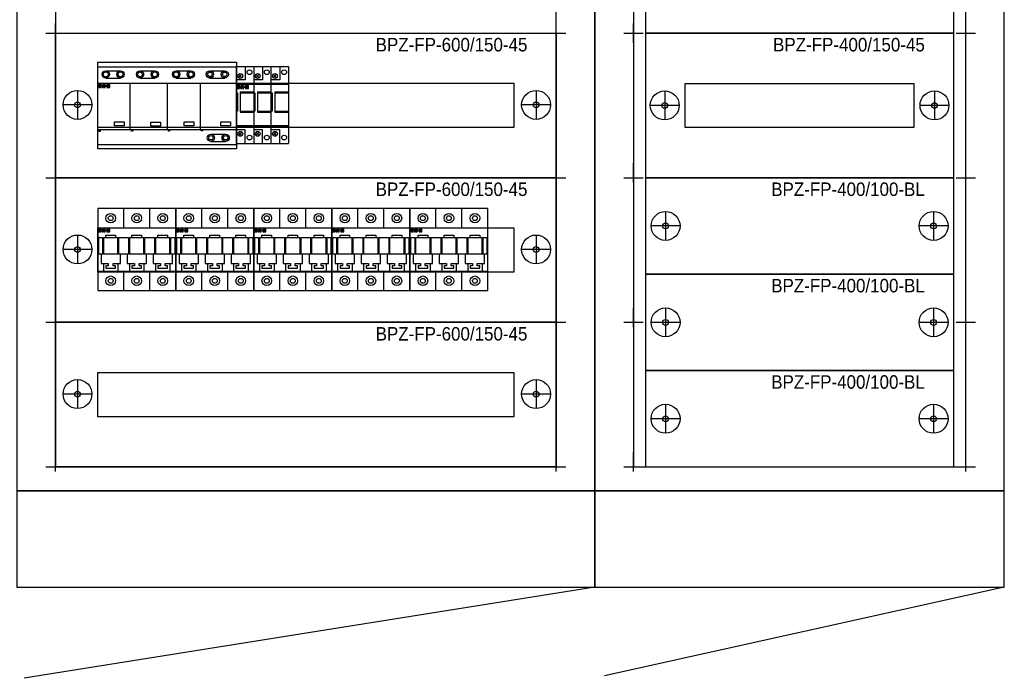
# Model space of a CAD drawing. Header units: millimetres. Extents: x 70863 to 97203, y -18528 to 3008.
# Tile 42 of 122: x 91753 to 92775, y -17526 to -16843. Entities that reach past the tile are written whole.
import ezdxf
from ezdxf.enums import TextEntityAlignment as Align

# ---------------------------------------------------------------- set-up
doc = ezdxf.new("R2010")
doc.units = ezdxf.units.MM
for name, color, linetype, lineweight in [('2DE_OBJ_EATON-Apparatus', 7, 'Continuous', 25), ('2DE_OBJ_EATON-Cabinet', 7, 'Continuous', 25), ('2DE_OBJ_EATON-Covers', 7, 'Continuous', 25), ('2DE_OBJ_EATON-Plinth', 7, 'Continuous', 25), ('2DE_TXTMARK', 41, 'Continuous', 18), ('2DE_TXTNUM', 11, 'Continuous', 18)]:
    doc.layers.add(name, color=color, linetype=linetype, lineweight=lineweight)
doc.layers.add('CP_DETAL_GRID', color=7, linetype='Continuous')
doc.layers.add('EATON_LOGO', color=5, linetype='Continuous')
doc.styles.add('CP_ATTR', font='arial.ttf')
doc.styles.add('CP_ELATT', font='arial.ttf')

# ---------------------------------------------------------------- blocks, each defined once
blk = doc.blocks.new('2de_etn_prod_cac0452_tjfsfo')
blk.add_lwpolyline([(0, 0), (0, -100), (425, -100), (425, 0)], close=True)
at = {"linetype": 'ByBlock', "style": 'CP_ATTR', "flags": 9}
for tag in ['MARK1', 'MARK3', 'FUNCTION', 'GROUP', 'NUMBER', 'WEIGHT', 'LINK', 'OTHER1', 'IP', 'OTHER2', 'POWER_LOSSES_CAB', 'POWER', 'VOLTAGE', 'CURRENT', 'CHARACTER', 'PRODUCER', 'ORDER-NO', 'PRODUCT-TYPE', 'MARK2', 'ARTICLE', 'NAME']:
    blk.add_attdef(tag, text='', height=0.00005, dxfattribs=at).set_placement((0, 0), align=Align.MIDDLE_LEFT)
blk = doc.blocks.new('2de_etn_prod_cac0041_zu20erx')
for p, q in [((0, 0), (0, 150)), ((0, 150), (520, 150)), ((520, 150), (520, 0)), ((44, 52), (44, 98)), ((44, 98), (476, 98)), ((476, 98), (476, 52)), ((23, 90.5), (23, 60.5)), ((499, 90.5), (499, 60.5)), ((38, 75.5), (8, 75.5)), ((514, 75.5), (484, 75.5)), ((476, 52), (44, 52)), ((520, 0), (0, 0))]:
    blk.add_line(p, q)
for centre, radius in [((23, 75.5), 15), ((499, 75.5), 15), ((23, 75.5), 3), ((499, 75.5), 3)]:
    blk.add_circle(centre, radius)
at = {"linetype": 'ByBlock', "style": 'CP_ATTR', "flags": 9}
for tag in ['NAME', 'ARTICLE', 'MARK2', 'PRODUCT-TYPE', 'ORDER-NO', 'PRODUCER', 'CHARACTER', 'CURRENT', 'VOLTAGE', 'POWER', 'POWER_LOSSES_CAB', 'OTHER2', 'IP', 'OTHER1', 'LINK', 'WEIGHT', 'NUMBER', 'GROUP', 'FUNCTION', 'MARK3']:
    blk.add_attdef(tag, text='', height=0.00005, dxfattribs=at).set_placement((0, 0), align=Align.MIDDLE_LEFT)
at = {"layer": '2DE_TXTMARK', "linetype": 'ByBlock', "style": 'CP_ATTR', "width": 0.8, "flags": 8}
blk.add_attdef('MARK1', text='', height=14, dxfattribs=at).set_placement((490, 145), align=Align.TOP_RIGHT)
blk = doc.blocks.new('2de_etn_prod_cac0464_fowsho7')
blk.add_lwpolyline([(0, 0), (0, -100), (600, -100), (600, 0)], close=True)
at = {"linetype": 'ByBlock', "style": 'CP_ATTR', "flags": 9}
for tag in ['MARK1', 'MARK3', 'FUNCTION', 'GROUP', 'NUMBER', 'WEIGHT', 'LINK', 'OTHER1', 'IP', 'OTHER2', 'POWER_LOSSES_CAB', 'POWER', 'VOLTAGE', 'CURRENT', 'CHARACTER', 'PRODUCER', 'ORDER-NO', 'PRODUCT-TYPE', 'MARK2', 'ARTICLE', 'NAME']:
    blk.add_attdef(tag, text='', height=0.00005, dxfattribs=at).set_placement((0, 0), align=Align.MIDDLE_LEFT)
blk = doc.blocks.new('2de_etn_prod_cac0043_d4u11e')
for p, q in [((20.9, 64.9), (20.9, 34.9)), ((299.1, 64.9), (299.1, 34.9)), ((35.9, 49.9), (5.9, 49.9)), ((314.1, 49.9), (284.1, 49.9))]:
    blk.add_line(p, q)
blk.add_lwpolyline([(0, 100), (0, 0), (320, 0), (320, 100)], close=True)
for centre, radius in [((20.9, 49.9), 15), ((299.1, 49.9), 15), ((20.9, 49.9), 3), ((299.1, 49.9), 3)]:
    blk.add_circle(centre, radius)
at = {"linetype": 'ByBlock', "style": 'CP_ATTR', "flags": 9}
for tag in ['MARK3', 'FUNCTION', 'GROUP', 'NUMBER', 'WEIGHT', 'LINK', 'OTHER1', 'IP', 'OTHER2', 'POWER_LOSSES_CAB', 'POWER', 'VOLTAGE', 'CURRENT', 'CHARACTER', 'PRODUCER', 'ORDER-NO', 'PRODUCT-TYPE', 'MARK2', 'ARTICLE', 'NAME']:
    blk.add_attdef(tag, text='', height=0.00005, dxfattribs=at).set_placement((0, 0), align=Align.MIDDLE_LEFT)
at = {"layer": '2DE_TXTMARK', "linetype": 'ByBlock', "style": 'CP_ATTR', "width": 0.8, "flags": 8}
blk.add_attdef('MARK1', text='', height=14, dxfattribs=at).set_placement((290, 95), align=Align.TOP_RIGHT)
blk = doc.blocks.new('2d_eaton_logo')
for points in [[(1, -0.4), (2.1, -0.4), (2.1, -0.4), (2.3, 0.4), (1, 0.4), (1, 0.6), (2.4, 0.6), (2.7, 1.5), (0, 1.5), (0, -1.5), (1.8, -1.5), (2, -0.7), (2, -0.7), (1, -0.7), (1, -0.7), (1, -0.4)], [(3.4, 0), (3.9, 0), (3.9, 0), (3.6, 0.9), (3.4, 0)], [(6.4, -1.5), (6.4, -1.5), (6.4, -1.5), (6.3, -1.4), (6.3, -1.4), (6.2, -1.3), (6.2, -1.3), (6.2, -1.2), (6.1, -1.2), (6.1, -1.2), (6, -1.1), (6, -1), (5.9, -0.9), (5.9, -0.8), (5.9, -0.8), (5.8, -0.7), (5.8, -0.6), (5.8, -0.6), (5.8, -0.6), (5.8, -0.5), (5.8, -0.4), (5.8, -0.4), (5.8, -0.3), (5.8, -0.3), (5.8, -0.2), (5.8, -0.1), (5.8, 0), (5.8, 0.1), (5.8, 0.2), (5.8, 0.3), (5.8, 0.3), (5.8, 0.4), (5.9, 0.5), (5.9, 0.5), (5.9, 0.6), (5.9, 0.7), (6, 0.7), (6, 0.8), (6.1, 0.9), (6.1, 0.9), (6.1, 1), (6.2, 1), (6.2, 1.1), (6.3, 1.1), (6.3, 1.2), (6.4, 1.2), (6.4, 1.3), (6.5, 1.3), (6.6, 1.3), (6.6, 1.4), (6.7, 1.4), (6.8, 1.5), (6.9, 1.5), (6.9, 1.5), (4.1, 1.5), (4.1, 0.6), (5, 0.6), (5, -1.5)], [(8, -0.1, 1), (6.8, -0.1, 1)], [(9.8, -1.5), (11.3, -1.5), (11.3, 1.5), (10.3, 1.5), (10.3, -0.4), (10.3, -0.4), (9.8, 1.5), (8.3, 1.5), (8.3, -1.5), (9.2, -1.5), (9.2, 0.4), (9.2, 0.4)], [(2.9, -1.5), (4.3, -1.5), (4.1, -0.7), (3.1, -0.7)]]:
    blk.add_hatch(color=256).paths.add_polyline_path(points)
for p, q in [((0, 1.5), (0, -1.5)), ((2.7, 1.5), (0, 1.5)), ((2.7, 1.5), (0, 1.5)), ((1, 0.4), (1, 0.6)), ((1, 0.4), (1, 0.6)), ((1, 0.6), (2.4, 0.6)), ((1, 0.6), (2.4, 0.6)), ((2.3, 0.4), (1, 0.4)), ((2.3, 0.4), (1, 0.4)), ((2.1, -0.4), (2.3, 0.4)), ((2.1, -0.4), (2.3, 0.4)), ((2.4, 0.6), (2.7, 1.5)), ((2.4, 0.6), (2.7, 1.5)), ((3.4, 0), (3.6, 0.9)), ((3.6, 0.9), (3.4, 0)), ((3.6, 0.9), (3.9, 0)), ((3.9, 0), (3.6, 0.9)), ((4.1, 1.5), (4.1, 0.6)), ((4.1, 1.5), (4.1, 0.6)), ((6.9, 1.5), (4.1, 1.5)), ((6.9, 1.5), (4.1, 1.5)), ((4.1, 0.6), (5, 0.6)), ((4.1, 0.6), (5, 0.6)), ((5, 0.6), (5, -1.5)), ((5, 0.6), (5, -1.5)), ((5.8, 0.4), (5.9, 0.5)), ((5.8, 0.4), (5.9, 0.5)), ((5.8, 0.3), (5.8, 0.4)), ((5.8, 0.3), (5.8, 0.4)), ((5.8, 0.3), (5.8, 0.3)), ((5.8, 0.3), (5.8, 0.3)), ((5.8, 0.2), (5.8, 0.3)), ((5.8, 0.2), (5.8, 0.3)), ((5.8, 0.1), (5.8, 0.2)), ((5.8, 0.1), (5.8, 0.2)), ((5.8, 0), (5.8, 0.1)), ((5.8, 0), (5.8, 0.1)), ((5.8, -0.1), (5.8, 0)), ((5.8, -0.1), (5.8, 0)), ((5.9, 0.7), (6, 0.7)), ((5.9, 0.6), (5.9, 0.7)), ((5.9, 0.6), (5.9, 0.7)), ((5.9, 0.7), (6, 0.7)), ((5.9, 0.5), (5.9, 0.6)), ((5.9, 0.5), (5.9, 0.6)), ((5.9, 0.5), (5.9, 0.5)), ((5.9, 0.5), (5.9, 0.5)), ((6, 0.8), (6.1, 0.9)), ((6, 0.8), (6.1, 0.9)), ((6, 0.7), (6, 0.8)), ((6, 0.7), (6, 0.8)), ((6.1, 1), (6.2, 1)), ((6.1, 0.9), (6.1, 1)), ((6.1, 0.9), (6.1, 1)), ((6.1, 1), (6.2, 1)), ((6.1, 0.9), (6.1, 0.9)), ((6.1, 0.9), (6.1, 0.9)), ((6.2, 1.1), (6.3, 1.1)), ((6.2, 1), (6.2, 1.1)), ((6.2, 1), (6.2, 1.1)), ((6.2, 1.1), (6.3, 1.1)), ((6.3, 1.2), (6.4, 1.2)), ((6.3, 1.1), (6.3, 1.2)), ((6.3, 1.1), (6.3, 1.2)), ((6.3, 1.2), (6.4, 1.2)), ((6.4, 1.3), (6.5, 1.3)), ((6.4, 1.2), (6.4, 1.3)), ((6.4, 1.3), (6.5, 1.3)), ((6.4, 1.2), (6.4, 1.3)), ((6.5, 1.3), (6.6, 1.3)), ((6.5, 1.3), (6.6, 1.3)), ((6.6, 1.3), (6.6, 1.4)), ((6.6, 1.4), (6.7, 1.4)), ((6.6, 1.3), (6.6, 1.4)), ((6.6, 1.4), (6.7, 1.4)), ((6.7, 1.4), (6.8, 1.5)), ((6.7, 1.4), (6.8, 1.5)), ((6.8, 1.5), (6.9, 1.5)), ((6.8, 1.5), (6.9, 1.5)), ((6.9, 1.5), (6.9, 1.5)), ((6.9, 1.5), (6.9, 1.5)), ((8.3, 1.5), (8.3, -1.5)), ((9.8, 1.5), (8.3, 1.5)), ((8.3, 1.5), (8.3, -1.5)), ((9.8, 1.5), (8.3, 1.5)), ((9.2, -1.5), (9.2, 0.4)), ((9.2, 0.4), (9.8, -1.5)), ((9.2, 0.4), (9.8, -1.5)), ((9.2, 0.4), (9.2, 0.4)), ((9.2, 0.4), (9.2, 0.4)), ((9.2, -1.5), (9.2, 0.4)), ((10.3, -0.4), (9.8, 1.5)), ((10.3, -0.4), (9.8, 1.5)), ((10.3, 1.5), (10.3, -0.4)), ((11.3, 1.5), (10.3, 1.5)), ((10.3, 1.5), (10.3, -0.4)), ((11.3, 1.5), (10.3, 1.5)), ((11.3, -1.5), (11.3, 1.5)), ((11.3, -1.5), (11.3, 1.5)), ((0, -1.5), (1.8, -1.5)), ((0, -1.5), (1.8, -1.5)), ((1, -0.7), (1, -0.4)), ((1, -0.7), (1, -0.4)), ((1, -0.4), (2.1, -0.4)), ((1, -0.4), (2.1, -0.4)), ((2, -0.7), (1, -0.7)), ((2, -0.7), (1, -0.7)), ((1.8, -1.5), (2, -0.7)), ((1.8, -1.5), (2, -0.7)), ((3.1, -0.7), (2.9, -1.5)), ((3.1, -0.7), (2.9, -1.5)), ((2.9, -1.5), (4.3, -1.5)), ((2.9, -1.5), (4.3, -1.5)), ((4.1, -0.7), (3.1, -0.7)), ((4.1, -0.7), (3.1, -0.7)), ((3.4, 0), (3.9, 0)), ((3.9, 0), (3.4, 0)), ((4.3, -1.5), (4.1, -0.7)), ((4.3, -1.5), (4.1, -0.7)), ((5, -1.5), (6.4, -1.5)), ((5, -1.5), (6.4, -1.5)), ((5.8, -0.2), (5.8, -0.1)), ((5.8, -0.2), (5.8, -0.1)), ((5.8, -0.3), (5.8, -0.2)), ((5.8, -0.3), (5.8, -0.2)), ((5.8, -0.3), (5.8, -0.3)), ((5.8, -0.3), (5.8, -0.3)), ((5.8, -0.4), (5.8, -0.3)), ((5.8, -0.4), (5.8, -0.3)), ((5.8, -0.5), (5.8, -0.4)), ((5.8, -0.5), (5.8, -0.4)), ((5.8, -0.6), (5.8, -0.5)), ((5.8, -0.6), (5.8, -0.5)), ((5.8, -0.6), (5.8, -0.6)), ((5.8, -0.6), (5.8, -0.6)), ((5.8, -0.7), (5.8, -0.6)), ((5.8, -0.7), (5.8, -0.6)), ((5.9, -0.8), (5.8, -0.7)), ((5.9, -0.8), (5.8, -0.7)), ((5.9, -0.8), (5.9, -0.8)), ((5.9, -0.8), (5.9, -0.8)), ((5.9, -0.9), (5.9, -0.8)), ((5.9, -0.9), (5.9, -0.8)), ((6, -1), (5.9, -0.9)), ((6, -1), (5.9, -0.9)), ((6, -1.1), (6, -1)), ((6, -1.1), (6, -1)), ((6.1, -1.2), (6, -1.1)), ((6.1, -1.2), (6, -1.1)), ((6.2, -1.2), (6.1, -1.2)), ((6.1, -1.2), (6.1, -1.2)), ((6.1, -1.2), (6.1, -1.2)), ((6.2, -1.2), (6.1, -1.2)), ((6.2, -1.3), (6.2, -1.2)), ((6.2, -1.3), (6.2, -1.2)), ((6.2, -1.3), (6.2, -1.3)), ((6.3, -1.4), (6.2, -1.3)), ((6.3, -1.4), (6.2, -1.3)), ((6.2, -1.3), (6.2, -1.3)), ((6.3, -1.4), (6.3, -1.4)), ((6.4, -1.5), (6.3, -1.4)), ((6.4, -1.5), (6.3, -1.4)), ((6.3, -1.4), (6.3, -1.4)), ((6.4, -1.5), (6.4, -1.5)), ((6.4, -1.5), (6.4, -1.5)), ((6.4, -1.5), (6.4, -1.5)), ((6.4, -1.5), (6.4, -1.5)), ((8.3, -1.5), (9.2, -1.5)), ((8.3, -1.5), (9.2, -1.5)), ((9.8, -1.5), (11.3, -1.5)), ((9.8, -1.5), (11.3, -1.5)), ((10.3, -0.4), (10.3, -0.4)), ((10.3, -0.4), (10.3, -0.4))]:
    blk.add_line(p, q)
blk.add_circle((7.4, -0.1), 0.59)
blk = doc.blocks.new('2d_etn_logo')
blk.add_blockref('2d_eaton_logo', (0, 0))
blk = doc.blocks.new('2de_etn_prod_3_3569_f7y1cjy')
for p, q in [((0, 62), (144, 62)), ((8.3, 57.9), (23.7, 57.9)), ((43.9, 57.9), (59.3, 57.9)), ((81.4, 57.9), (96.7, 57.9)), ((116.4, 57.9), (131.8, 57.9)), ((0, 45), (144, 45)), ((8.3, 50.4), (23.7, 50.4)), ((33.4, 45), (33.4, -3.2)), ((43.9, 50.4), (59.3, 50.4)), ((72, 45), (72, -3.2)), ((81.4, 50.4), (96.7, 50.4)), ((106.2, 45), (106.2, -3.2)), ((116.4, 50.4), (131.8, 50.4)), ((144, -3.2), (0, -3.2)), ((117.5, -7.8), (132.8, -7.8)), ((144, -18.8), (0, -18.8)), ((117.5, -15.3), (132.8, -15.3))]:
    blk.add_line(p, q)
for points in [[(0, 66.8), (144, 66.8), (144, -23.2), (0, -23.2)], [(17.5, 4.9), (27.5, 4.9), (27.5, 0.8), (17.5, 0.8)], [(55.2, 4.6), (65.2, 4.6), (65.2, 0.6), (55.2, 0.6)], [(89.7, 4.9), (99.7, 4.9), (99.7, 0.8), (89.7, 0.8)], [(127.7, 4.9), (137.7, 4.9), (137.7, 0.8), (127.7, 0.8)]]:
    blk.add_lwpolyline(points, close=True)
for points in [[(1.1, -3.2), (1.1, -4.8), (3, -4.8), (3, -3.2)], [(36.5, -3.2), (36.5, -4.6), (35.2, -4.6), (35.2, -3.2)], [(74.5, -3.2), (74.5, -4.6), (73.4, -4.6), (73.4, -3.2)], [(108.9, -3.2), (108.9, -4.3), (107.5, -4.3), (107.5, -3.2)]]:
    blk.add_lwpolyline(points)
for centre, radius in [((8.3, 54.2), 3.77), ((8.3, 54.2), 2.61), ((23.7, 54.2), 3.77), ((23.7, 54.2), 2.54), ((43.9, 54.2), 3.77), ((43.9, 54.2), 2.47), ((59.3, 54.2), 3.77), ((59.3, 54.2), 2.47), ((81.4, 54.2), 3.77), ((81.4, 54.2), 2.47), ((96.7, 54.2), 3.77), ((96.7, 54.2), 2.47), ((116.4, 54.2), 3.77), ((116.4, 54.2), 2.29), ((131.8, 54.2), 3.77), ((131.8, 54.2), 2.29), ((117.5, -11.6), 3.77), ((117.5, -11.6), 2.29), ((132.8, -11.6), 3.77), ((132.8, -11.6), 2.29)]:
    blk.add_circle(centre, radius)
at = {"layer": 'EATON_LOGO'}
blk.add_blockref('2d_etn_logo', (1.2, 42.2), dxfattribs=at)
at = {"linetype": 'ByBlock', "style": 'CP_ATTR', "flags": 9}
for tag in ['MARK8', 'MARK7', 'MARK6', 'MARK5', 'MARK4', 'TEXT_03', 'TEXT_02', 'MARK3', 'FUNCTION', 'GROUP', 'NUMBER', 'OTHER', 'LINK', 'TEXT_01', 'IP', 'NUMBER_OF_POLES', 'POWER_LOSSES', 'POWER', 'VOLTAGE', 'CURRENT', 'CHARACTER', 'PRODUCER', 'ORDER-NO', 'PRODUCT-TYPE', 'MARK2', 'ARTICLE', 'NAME']:
    blk.add_attdef(tag, text='', height=0.00005, dxfattribs=at).set_placement((0, 0), align=Align.MIDDLE_LEFT)
at = {"layer": '2DE_TXTMARK', "linetype": 'ByBlock', "style": 'CP_ATTR', "width": 0.8, "flags": 8}
blk.add_attdef('MARK1', text='', height=3.5, dxfattribs=at).set_placement((72, 77.5), align=Align.CENTER)
at = {"layer": '2DE_TXTNUM', "style": 'CP_ELATT', "width": 0.8}
blk.add_attdef('TAG', text='', height=3.5, dxfattribs=at).set_placement((72, 70.8), align=Align.CENTER)
blk = doc.blocks.new('2de_etn_prod_3_3674_fjk42k4')
for p, q in [((0, -17.5), (0, 62.5)), ((0, 62.5), (36, 62.5)), ((9, 62.5), (9, 48.4)), ((18, 62.5), (18, -17.5)), ((27, 62.5), (27, 48.4)), ((36, -17.5), (36, 62.5)), ((36, 62.5), (54, 62.5)), ((45, 62.5), (45, 48.4)), ((54, 62.5), (54, -17.5)), ((2.2, 50.7), (5.7, 54.3)), ((2.2, 54.3), (5.7, 50.7)), ((20.2, 50.7), (23.7, 54.3)), ((20.2, 54.3), (23.7, 50.7)), ((38.2, 50.7), (41.7, 54.3)), ((38.2, 54.3), (41.7, 50.7)), ((9, 48.4), (0, 48.4)), ((0, 45), (36, 45)), ((0, 43.9), (54, 43.9)), ((27, 48.4), (18, 48.4)), ((45, 48.4), (36, 48.4)), ((36, 45), (54, 45)), ((0, 35.2), (1, 35.2)), ((1, 35.2), (1, 16)), ((4, 36.1), (4, 15.1)), ((4, 36.1), (18, 36.1)), ((4, 35.2), (19, 35.2)), ((19, 35.2), (19, 16)), ((22, 36.1), (22, 15.1)), ((22, 36.1), (36, 36.1)), ((22, 35.2), (37, 35.2)), ((37, 35.2), (37, 16)), ((40, 36.1), (40, 15.1)), ((40, 36.1), (54, 36.1)), ((40, 35.2), (54, 35.2)), ((1, 16), (0, 16)), ((4, 16), (18, 16)), ((4, 15.1), (18, 15.1)), ((19, 16), (18, 16)), ((22, 16), (36, 16)), ((22, 15.1), (36, 15.1)), ((37, 16), (36, 16)), ((40, 16), (54, 16)), ((40, 15.1), (54, 15.1)), ((0, 1.1), (36, 1.1)), ((0, 0), (36, 0)), ((36, 1.1), (54, 1.1)), ((54, 0), (36, 0)), ((9, -3.4), (0, -3.4)), ((2.2, -9.3), (5.7, -5.7)), ((2.2, -5.7), (5.7, -9.3)), ((9, -17.5), (9, -3.4)), ((27, -3.4), (18, -3.4)), ((20.2, -9.3), (23.7, -5.7)), ((20.2, -5.7), (23.7, -9.3)), ((27, -17.5), (27, -3.4)), ((45, -3.4), (36, -3.4)), ((38.2, -9.3), (41.7, -5.7)), ((38.2, -5.7), (41.7, -9.3)), ((45, -17.5), (45, -3.4)), ((0, -17.5), (36, -17.5)), ((36, -17.5), (54, -17.5))]:
    blk.add_line(p, q)
for centre in [(4, 52.5), (13.5, 56.4), (22, 52.5), (31.5, 56.4), (40, 52.5), (49.5, 56.4), (4, -7.5), (13.5, -11.4), (22, -7.5), (31.5, -11.4), (40, -7.5), (49.5, -11.4)]:
    blk.add_circle(centre, 2.5)
at = {"layer": 'EATON_LOGO'}
blk.add_blockref('2d_etn_logo', (1.2, 41.1), dxfattribs=at)
at = {"linetype": 'ByBlock', "style": 'CP_ATTR', "flags": 9}
for tag in ['MARK8', 'MARK7', 'MARK6', 'MARK5', 'MARK4', 'TEXT_03', 'TEXT_02', 'NAME', 'ARTICLE', 'MARK2', 'PRODUCT-TYPE', 'ORDER-NO', 'PRODUCER', 'CHARACTER', 'CURRENT', 'VOLTAGE', 'POWER', 'POWER_LOSSES', 'NUMBER_OF_POLES', 'IP', 'TEXT_01', 'LINK', 'OTHER', 'NUMBER', 'GROUP', 'FUNCTION', 'MARK3', 'FUSE_LINK']:
    blk.add_attdef(tag, text='', height=0.00005, dxfattribs=at).set_placement((0, 0), align=Align.MIDDLE_LEFT)
at = {"layer": '2DE_TXTMARK', "linetype": 'ByBlock', "style": 'CP_ATTR', "width": 0.8, "flags": 8}
blk.add_attdef('MARK1', text='', height=3.5, dxfattribs=at).set_placement((27, 73.1), align=Align.CENTER)
at = {"layer": '2DE_TXTNUM', "style": 'CP_ELATT', "width": 0.8}
blk.add_attdef('TAG', text='', height=3.5, dxfattribs=at).set_placement((27, 66.5), align=Align.CENTER)
blk = doc.blocks.new('2de_etn_prod_3_3699_5egf2u')
for p, q in [((81, 65), (0, 65)), ((0, 65), (0, -20)), ((27, 45), (27, 65)), ((54, 45), (54, 65)), ((81, -20), (81, 65)), ((0, 45), (81, 45)), ((1, 35), (5, 35)), ((1, 17.5), (1, 35)), ((5, 35), (5, 17.5)), ((6, 35), (21, 35)), ((6, 35), (6, 17.5)), ((8.5, 35), (8.5, 37.5)), ((8.5, 37.5), (18.5, 37.5)), ((18.5, 37.5), (18.5, 35)), ((21, 17.5), (21, 35)), ((22, 17.5), (22, 35)), ((22, 35), (32, 35)), ((32, 35), (32, 17.5)), ((33, 35), (48, 35)), ((33, 35), (33, 17.5)), ((35.5, 35), (35.5, 37.5)), ((35.5, 37.5), (45.5, 37.5)), ((45.5, 37.5), (45.5, 35)), ((48, 17.5), (48, 35)), ((49, 35), (59, 35)), ((49, 17.5), (49, 35)), ((59, 35), (59, 17.5)), ((60, 35), (75, 35)), ((60, 35), (60, 17.5)), ((62.5, 35), (62.5, 37.5)), ((62.5, 37.5), (72.5, 37.5)), ((72.5, 37.5), (72.5, 35)), ((75, 17.5), (75, 35)), ((76, 17.5), (76, 35)), ((76, 35), (80, 35)), ((80, 35), (80, 17.5)), ((80, 17.5), (1, 17.5)), ((3.5, 17.5), (3.5, 8)), ((23.5, 8), (23.5, 17.5)), ((30.5, 17.5), (30.5, 8)), ((50.5, 8), (50.5, 17.5)), ((57.5, 17.5), (57.5, 8)), ((77.5, 8), (77.5, 17.5)), ((0, 0), (81, 0)), ((3.5, 8), (11, 8)), ((6, 8), (6, 0)), ((8.5, 5.5), (8.5, 3)), ((11, 5.5), (8.5, 5.5)), ((8.5, 3), (18.5, 3)), ((11, 8), (11, 5.5)), ((16, 8), (23.5, 8)), ((16, 5.5), (16, 8)), ((18.5, 5.5), (16, 5.5)), ((18.5, 3), (18.5, 5.5)), ((21, 8), (21, 0)), ((27, -20), (27, 0)), ((30.5, 8), (38, 8)), ((33, 8), (33, 0)), ((35.5, 5.5), (35.5, 3)), ((38, 5.5), (35.5, 5.5)), ((35.5, 3), (45.5, 3)), ((38, 8), (38, 5.5)), ((43, 8), (50.5, 8)), ((43, 5.5), (43, 8)), ((45.5, 5.5), (43, 5.5)), ((45.5, 3), (45.5, 5.5)), ((48, 8), (48, 0)), ((54, -20), (54, 0)), ((57.5, 8), (65, 8)), ((60, 8), (60, 0)), ((62.5, 5.5), (62.5, 3)), ((65, 5.5), (62.5, 5.5)), ((62.5, 3), (72.5, 3)), ((65, 8), (65, 5.5)), ((70, 8), (77.5, 8)), ((70, 5.5), (70, 8)), ((72.5, 5.5), (70, 5.5)), ((72.5, 3), (72.5, 5.5)), ((75, 8), (75, 0)), ((0, -20), (81, -20))]:
    blk.add_line(p, q)
for centre, radius in [((13.5, 55), 5), ((13.5, 55), 2.5), ((40.5, 55), 5), ((40.5, 55), 2.5), ((67.5, 55), 5), ((67.5, 55), 2.5), ((13.5, -10), 5), ((13.5, -10), 2.5), ((40.5, -10), 5), ((40.5, -10), 2.5), ((67.5, -10), 5), ((67.5, -10), 2.5)]:
    blk.add_circle(centre, radius)
at = {"layer": 'EATON_LOGO'}
blk.add_blockref('2d_etn_logo', (1.2, 42.2), dxfattribs=at)
at = {"linetype": 'ByBlock', "style": 'CP_ATTR', "flags": 9}
for tag in ['MARK8', 'MARK7', 'MARK6', 'MARK5', 'MARK4', 'TEXT_03', 'TEXT_02', 'FUSE_LINK', 'MARK3', 'FUNCTION', 'GROUP', 'NUMBER', 'OTHER', 'LINK', 'TEXT_01', 'IP', 'NUMBER_OF_POLES', 'POWER_LOSSES', 'POWER', 'VOLTAGE', 'CURRENT', 'CHARACTER', 'PRODUCER', 'ORDER-NO', 'PRODUCT-TYPE', 'MARK2', 'ARTICLE', 'NAME']:
    blk.add_attdef(tag, text='', height=0.00005, dxfattribs=at).set_placement((0, 0), align=Align.MIDDLE_LEFT)
at = {"layer": '2DE_TXTMARK', "linetype": 'ByBlock', "style": 'CP_ATTR', "width": 0.8, "flags": 8}
blk.add_attdef('MARK1', text='', height=3.5, dxfattribs=at).set_placement((40.8, 75.7), align=Align.CENTER)
at = {"layer": '2DE_TXTNUM', "style": 'CP_ELATT', "width": 0.8}
blk.add_attdef('TAG', text='', height=3.5, dxfattribs=at).set_placement((40.8, 69), align=Align.CENTER)
blk = doc.blocks.new('2de_etn_prod_cac0045_fjaczar')
for p, q in [((20, 90), (20, 60)), ((300, 90), (300, 60)), ((35, 75), (5, 75)), ((315, 75), (285, 75))]:
    blk.add_line(p, q)
for points in [[(0, 0), (320, 0), (320, 150), (0, 150)], [(41, 52.5), (279, 52.5), (279, 97.5), (41, 97.5)]]:
    blk.add_lwpolyline(points, close=True)
for centre, radius in [((20, 75), 15), ((300, 75), 15), ((20, 75), 3), ((300, 75), 3)]:
    blk.add_circle(centre, radius)
at = {"linetype": 'ByBlock', "style": 'CP_ATTR', "flags": 9}
for tag in ['MARK3', 'FUNCTION', 'GROUP', 'NUMBER', 'WEIGHT', 'LINK', 'OTHER1', 'IP', 'OTHER2', 'POWER_LOSSES_CAB', 'POWER', 'VOLTAGE', 'CURRENT', 'CHARACTER', 'PRODUCER', 'ORDER-NO', 'PRODUCT-TYPE', 'MARK2', 'ARTICLE', 'NAME']:
    blk.add_attdef(tag, text='', height=0.00005, dxfattribs=at).set_placement((0, 0), align=Align.MIDDLE_LEFT)
at = {"layer": '2DE_TXTMARK', "linetype": 'ByBlock', "style": 'CP_ATTR', "width": 0.8, "flags": 8}
blk.add_attdef('MARK1', text='', height=14, dxfattribs=at).set_placement((290, 145), align=Align.TOP_RIGHT)

msp = doc.modelspace()

# ---------------------------------------------------------------- linework, layer by layer
at = {"layer": '2DE_OBJ_EATON-Cabinet'}
for points in [[(91749.84, -15331.421), (91749.84, -17331.421), (92349.84, -17331.421), (92349.84, -15331.421)], [(92349.84, -15331.421), (92349.84, -17331.421), (92774.84, -17331.421), (92774.84, -15331.421)], [(91789.84, -17306.421), (92309.84, -17306.421), (92309.84, -15351.421), (91789.84, -15351.421)], [(92389.84, -17306.421), (92734.84, -17306.421), (92734.84, -15356.421), (92389.84, -15356.421)]]:
    msp.add_lwpolyline(points, close=True, dxfattribs=at)
at = {"layer": '2DE_OBJ_EATON-Plinth'}
for p, q in [((92349.84, -17431.421), (91757.318, -17525.854)), ((92774.84, -17431.421), (92359.892, -17523.308))]:
    msp.add_line(p, q, dxfattribs=at)
at = {"layer": 'CP_DETAL_GRID'}
for p, q in [((91789.84, -16866.421), (91789.84, -16846.421)), ((91789.84, -16866.421), (91789.84, -16846.421)), ((91789.84, -16871.421), (91789.84, -16851.421)), ((91789.84, -16871.421), (91789.84, -16851.421)), ((92309.84, -16866.421), (92309.84, -16846.421)), ((92309.84, -16866.421), (92309.84, -16846.421)), ((92389.84, -16866.421), (92389.84, -16846.421)), ((92734.84, -16866.421), (92734.84, -16846.421)), ((91779.84, -16856.421), (91799.84, -16856.421)), ((92299.84, -16856.421), (92319.84, -16856.421)), ((92379.84, -16856.421), (92399.84, -16856.421)), ((92724.84, -16856.421), (92744.84, -16856.421)), ((91789.84, -17011.421), (91789.84, -16991.421)), ((92309.84, -17011.421), (92309.84, -16991.421)), ((92389.84, -17011.421), (92389.84, -16991.421)), ((92734.84, -17011.421), (92734.84, -16991.421)), ((91779.84, -17006.421), (91799.84, -17006.421)), ((92299.84, -17006.421), (92319.84, -17006.421)), ((92379.84, -17006.421), (92399.84, -17006.421)), ((92724.84, -17006.421), (92744.84, -17006.421)), ((91789.84, -17161.421), (91789.84, -17141.421)), ((92309.84, -17161.421), (92309.84, -17141.421)), ((92389.84, -17161.421), (92389.84, -17141.421)), ((92734.84, -17161.421), (92734.84, -17141.421)), ((91779.84, -17156.421), (91799.84, -17156.421)), ((92299.84, -17156.421), (92319.84, -17156.421)), ((92379.84, -17156.421), (92399.84, -17156.421)), ((92724.84, -17156.421), (92744.84, -17156.421)), ((91789.84, -17311.421), (91789.84, -17291.421)), ((92309.84, -17311.421), (92309.84, -17291.421)), ((92389.84, -17311.421), (92389.84, -17291.421)), ((92734.84, -17311.421), (92734.84, -17291.421)), ((91779.84, -17306.421), (91799.84, -17306.421)), ((92299.84, -17306.421), (92319.84, -17306.421)), ((92379.84, -17306.421), (92399.84, -17306.421)), ((92724.84, -17306.421), (92744.84, -17306.421))]:
    msp.add_line(p, q, dxfattribs=at)

# ---------------------------------------------------------------- block references
at = {"layer": '2DE_OBJ_EATON-Apparatus'}
for name, p in [('2de_etn_prod_3_3569_f7y1cjy', (91833.84, -16953.421)), ('2de_etn_prod_3_3674_fjk42k4', (91977.84, -16953.421)), ('2de_etn_prod_3_3699_5egf2u', (91833.84, -17103.421)), ('2de_etn_prod_3_3699_5egf2u', (91914.84, -17103.421)), ('2de_etn_prod_3_3699_5egf2u', (91995.84, -17103.421)), ('2de_etn_prod_3_3699_5egf2u', (92076.84, -17103.421)), ('2de_etn_prod_3_3699_5egf2u', (92157.84, -17103.421))]:
    msp.add_blockref(name, p, dxfattribs=at)
at = {"layer": '2DE_OBJ_EATON-Covers'}
ref = msp.add_blockref('2de_etn_prod_cac0045_fjaczar', (92402.34, -16856.421), dxfattribs=at)
ref.add_attrib('MARK1', 'BPZ-FP-400/150-45', dxfattribs={"layer": '2DE_TXTMARK', "linetype": 'ByBlock', "height": 14, "style": 'CP_ATTR', "width": 0.9, "flags": 8}).set_placement((92692.34, -16711.421), align=Align.TOP_RIGHT)
ref = msp.add_blockref('2de_etn_prod_cac0041_zu20erx', (91789.84, -17006.421), dxfattribs=at)
ref.add_attrib('MARK1', 'BPZ-FP-600/150-45', dxfattribs={"layer": '2DE_TXTMARK', "linetype": 'ByBlock', "height": 14, "style": 'CP_ATTR', "width": 0.9, "flags": 8}).set_placement((92279.84, -16861.421), align=Align.TOP_RIGHT)
ref = msp.add_blockref('2de_etn_prod_cac0045_fjaczar', (92402.34, -17006.421), dxfattribs=at)
ref.add_attrib('MARK1', 'BPZ-FP-400/150-45', dxfattribs={"layer": '2DE_TXTMARK', "linetype": 'ByBlock', "height": 14, "style": 'CP_ATTR', "width": 0.9, "flags": 8}).set_placement((92692.34, -16861.421), align=Align.TOP_RIGHT)
ref = msp.add_blockref('2de_etn_prod_cac0041_zu20erx', (91789.84, -17156.421), dxfattribs=at)
ref.add_attrib('MARK1', 'BPZ-FP-600/150-45', dxfattribs={"layer": '2DE_TXTMARK', "linetype": 'ByBlock', "height": 14, "style": 'CP_ATTR', "width": 0.9, "flags": 8}).set_placement((92279.84, -17011.421), align=Align.TOP_RIGHT)
ref = msp.add_blockref('2de_etn_prod_cac0043_d4u11e', (92402.34, -17106.421), dxfattribs=at)
ref.add_attrib('MARK1', 'BPZ-FP-400/100-BL', dxfattribs={"layer": '2DE_TXTMARK', "linetype": 'ByBlock', "height": 14, "style": 'CP_ATTR', "width": 0.9, "flags": 8}).set_placement((92692.34, -17011.421), align=Align.TOP_RIGHT)
ref = msp.add_blockref('2de_etn_prod_cac0043_d4u11e', (92402.34, -17206.421), dxfattribs=at)
ref.add_attrib('MARK1', 'BPZ-FP-400/100-BL', dxfattribs={"layer": '2DE_TXTMARK', "linetype": 'ByBlock', "height": 14, "style": 'CP_ATTR', "width": 0.9, "flags": 8}).set_placement((92692.34, -17111.421), align=Align.TOP_RIGHT)
ref = msp.add_blockref('2de_etn_prod_cac0041_zu20erx', (91789.84, -17306.421), dxfattribs=at)
ref.add_attrib('MARK1', 'BPZ-FP-600/150-45', dxfattribs={"layer": '2DE_TXTMARK', "linetype": 'ByBlock', "height": 14, "style": 'CP_ATTR', "width": 0.9, "flags": 8}).set_placement((92279.84, -17161.421), align=Align.TOP_RIGHT)
ref = msp.add_blockref('2de_etn_prod_cac0043_d4u11e', (92402.34, -17306.421), dxfattribs=at)
ref.add_attrib('MARK1', 'BPZ-FP-400/100-BL', dxfattribs={"layer": '2DE_TXTMARK', "linetype": 'ByBlock', "height": 14, "style": 'CP_ATTR', "width": 0.9, "flags": 8}).set_placement((92692.34, -17211.421), align=Align.TOP_RIGHT)
at = {"layer": '2DE_OBJ_EATON-Plinth'}
for name, p in [('2de_etn_prod_cac0464_fowsho7', (91749.84, -17331.421)), ('2de_etn_prod_cac0452_tjfsfo', (92349.84, -17331.421))]:
    msp.add_blockref(name, p, dxfattribs=at)

# ---------------------------------------------------------------- texts
at = {"layer": '2DE_OBJ_EATON-Cabinet', "linetype": 'ByBlock', "style": 'CP_ATTR'}
for s, p in [('2000x425x600-IP31', (92349.841, -17331.421)), ('xEnergyLight', (92349.841, -17331.421)), ('xEnergyLight-4/6/20-IP31', (92349.841, -17331.421)), ('Rozdzielnica stojąca xEnergyLight, IP31', (92349.841, -17331.421)), ('IP31', (92349.841, -17331.422)), ('EATON', (92349.841, -17331.422)), ('xEL-BPZ-MSW-20/SNAP+XVTL-BP-W-4/20', (92349.841, -17331.423))]:
    msp.add_text(s, height=0.00005, dxfattribs=at).set_placement(p, align=Align.MIDDLE_LEFT)

doc.saveas('drawing.dxf')
